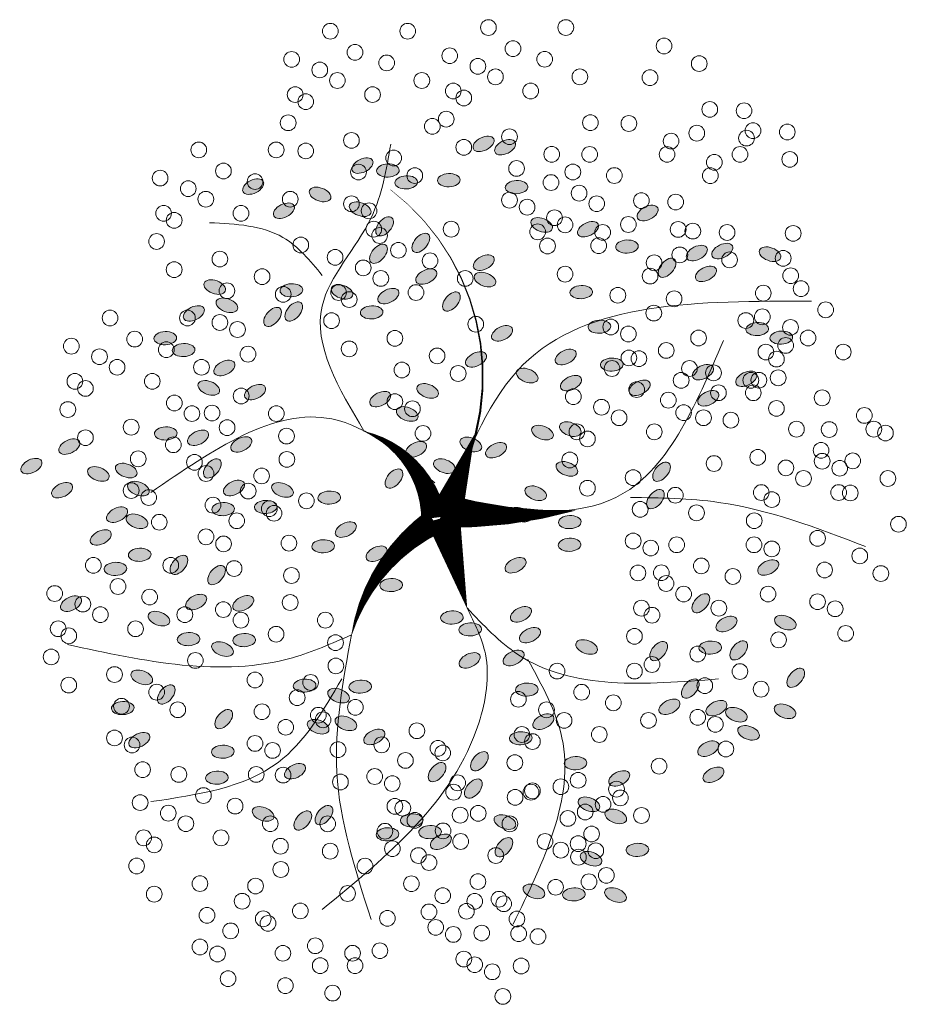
# Model space of a CAD drawing. Header units: millimetres. Extents: x 2161 to 2648, y 395 to 538.
# Tile 21 of 30: x 2378.05 to 2382.32, y 492.26 to 497. Entities that reach past the tile are written whole.
import ezdxf

# ---------------------------------------------------------------- set-up
doc = ezdxf.new("R2010")
doc.units = ezdxf.units.MM
doc.layers.add('01 - Vegetación', color=3, linetype='Continuous', lineweight=0)

# ---------------------------------------------------------------- blocks, each defined once
blk = doc.blocks.new('17')
at = {"layer": '01 - Vegetación'}
for points in [[(4495.835, 1680.229, 1.325, 0.0221, 0.199177), (4489.966, 1684.482, 0.0221, 0.0221, 1.224983)], [(4496.025, 1680.229, 1.325, 0.0221, 0.286986), (4500.474, 1683.82, 0.0221, 0.0221, -1.494927)], [(4497.073, 1679.433, 0.133, 0.0221, 0.381476), (4512.91, 1682.466, 0.0221, 0.0221, -1.841687)], [(4496.025, 1679.756, 1.767, 0.0221, 0), (4491.386, 1678.528, 0.0221, 0.0221, 0)], [(4496.025, 1679.662, 1.767, 0.0221, 0), (4500.285, 1678.15, 0.0221, 0.0221, 0)], [(4496.403, 1679.851, 1.767, 0.0221, 0.074947), (4496.403, 1672.952, 0.0221, 0.0221, 0.762797)]]:
    blk.add_lwpolyline(points, format="xyseb", dxfattribs=at)
for points in [[(4490.005, 1684.474), (4488.83, 1687.506), (4489.5, 1699.091)], [(4487.733, 1684.978), (4483.441, 1688.254), (4481.422, 1694.807)], [(4497.831, 1680.189), (4501.112, 1685.482), (4497.326, 1694.807)], [(4508.502, 1685.983), (4510.453, 1688.002), (4511.21, 1691.783)], [(4500.474, 1683.82), (4506.919, 1685.986), (4511.463, 1683.466), (4515.249, 1682.458)], [(4491.386, 1678.528), (4489.019, 1677.583), (4485.461, 1677.921), (4475.868, 1685.986)], [(4490.005, 1684.474), (4482.936, 1685.23), (4475.363, 1683.466)], [(4497.073, 1679.433), (4503.889, 1675.653), (4507.171, 1660.783)], [(4491.386, 1678.528), (4488.995, 1675.905), (4487.733, 1665.572)], [(4496.568, 1678.425), (4497.073, 1670.864), (4505.152, 1665.32)], [(4488.743, 1675.401), (4484.704, 1673.637), (4475.111, 1676.157)], [(4497.073, 1670.108), (4496.821, 1665.572), (4494.549, 1658.011)]]:
    blk.add_spline(points, degree=3, dxfattribs=at)
blk = doc.blocks.new('16')
at = {"layer": '01 - Vegetación'}
h = blk.add_hatch(color=40, dxfattribs=at)
h.set_gradient(color1=(255, 191, 0), color2=(223, 255, 127), rotation=180, centered=1, tint=1, name='INVSPHERICAL')
edge = h.paths.add_edge_path()
edge.add_ellipse((4538.8473, 1678.6424), major_axis=(-0.0033, 0.0777), ratio=0.578492, start_angle=0, end_angle=360, ccw=False)
edge = h.paths.add_edge_path()
edge.add_ellipse((4538.9613, 1678.4867), major_axis=(-0.0349, 0.0695), ratio=0.578492, start_angle=0, end_angle=360, ccw=False)
edge = h.paths.add_edge_path()
edge.add_ellipse((4538.6897, 1678.9256), major_axis=(-0.0594, 0.0503), ratio=0.578492, start_angle=0, end_angle=360, ccw=False)
edge = h.paths.add_edge_path()
edge.add_ellipse((4538.6763, 1678.2663), major_axis=(-0.0033, 0.0777), ratio=0.578492, start_angle=0, end_angle=360, ccw=False)
edge = h.paths.add_edge_path()
edge.add_ellipse((4541.2305, 1679.2812), major_axis=(0.0274, 0.0728), ratio=0.578492, start_angle=0, end_angle=360, ccw=False)
edge = h.paths.add_edge_path()
edge.add_ellipse((4540.8294, 1679.3603), major_axis=(-0.0349, 0.0695), ratio=0.578492, start_angle=0, end_angle=360, ccw=False)
edge = h.paths.add_edge_path()
edge.add_ellipse((4541.1739, 1679.6071), major_axis=(-0.0349, 0.0695), ratio=0.578492, start_angle=0, end_angle=360, ccw=False)
edge = h.paths.add_edge_path()
edge.add_ellipse((4541.0721, 1679.4213), major_axis=(0.0274, 0.0728), ratio=0.578492, start_angle=0, end_angle=360, ccw=False)
edge = h.paths.add_edge_path()
edge.add_ellipse((4540.1133, 1679.6322), major_axis=(-0.0349, 0.0695), ratio=0.578492, start_angle=0, end_angle=360, ccw=False)
edge = h.paths.add_edge_path()
edge.add_ellipse((4540.2787, 1679.8429), major_axis=(-0.0349, 0.0695), ratio=0.578492, start_angle=0, end_angle=360, ccw=False)
edge = h.paths.add_edge_path()
edge.add_ellipse((4540.1646, 1679.9986), major_axis=(-0.0033, 0.0777), ratio=0.578492, start_angle=0, end_angle=360, ccw=False)
edge = h.paths.add_edge_path()
edge.add_ellipse((4540.4985, 1679.9564), major_axis=(-0.0033, 0.0777), ratio=0.578492, start_angle=0, end_angle=360, ccw=False)
edge = h.paths.add_edge_path()
edge.add_ellipse((4540.6289, 1679.5125), major_axis=(-0.0594, 0.0503), ratio=0.578492, start_angle=0, end_angle=360, ccw=False)
edge = h.paths.add_edge_path()
edge.add_ellipse((4540.5509, 1680.2777), major_axis=(0.0274, 0.0728), ratio=0.578492, start_angle=0, end_angle=360, ccw=False)
edge = h.paths.add_edge_path()
edge.add_ellipse((4539.2012, 1679.7438), major_axis=(-0.0033, 0.0777), ratio=0.578492, start_angle=0, end_angle=360, ccw=False)
edge = h.paths.add_edge_path()
edge.add_ellipse((4539.1398, 1679.8926), major_axis=(0.0274, 0.0728), ratio=0.578492, start_angle=0, end_angle=360, ccw=False)
edge = h.paths.add_edge_path()
edge.add_ellipse((4539.2082, 1680.1257), major_axis=(-0.0033, 0.0777), ratio=0.578492, start_angle=0, end_angle=360, ccw=False)
edge = h.paths.add_edge_path()
edge.add_ellipse((4538.9791, 1680.6808), major_axis=(-0.0594, 0.0503), ratio=0.578492, start_angle=0, end_angle=360, ccw=False)
edge = h.paths.add_edge_path()
edge.add_ellipse((4538.5768, 1680.7279), major_axis=(-0.0033, 0.0777), ratio=0.578492, start_angle=0, end_angle=360, ccw=False)
edge = h.paths.add_edge_path()
edge.add_ellipse((4538.9262, 1680.0333), major_axis=(0.0274, 0.0728), ratio=0.578492, start_angle=0, end_angle=360, ccw=False)
edge = h.paths.add_edge_path()
edge.add_ellipse((4538.9498, 1679.8422), major_axis=(0.0274, 0.0728), ratio=0.578492, start_angle=0, end_angle=360, ccw=False)
edge = h.paths.add_edge_path()
edge.add_ellipse((4538.6209, 1680.1914), major_axis=(-0.0349, 0.0695), ratio=0.578492, start_angle=0, end_angle=360, ccw=False)
edge = h.paths.add_edge_path()
edge.add_ellipse((4538.3282, 1680.4109), major_axis=(0.0274, 0.0728), ratio=0.578492, start_angle=0, end_angle=360, ccw=False)
edge = h.paths.add_edge_path()
edge.add_ellipse((4538.283, 1680.1383), major_axis=(-0.0594, 0.0503), ratio=0.578492, start_angle=0, end_angle=360, ccw=False)
edge = h.paths.add_edge_path()
edge.add_ellipse((4538.3202, 1679.9929), major_axis=(-0.0594, 0.0503), ratio=0.578492, start_angle=0, end_angle=360, ccw=False)
edge = h.paths.add_edge_path()
edge.add_ellipse((4538.7549, 1680.6872), major_axis=(-0.0033, 0.0777), ratio=0.578492, start_angle=0, end_angle=360, ccw=False)
edge = h.paths.add_edge_path()
edge.add_ellipse((4538.8342, 1681.2606), major_axis=(-0.0349, 0.0695), ratio=0.578492, start_angle=0, end_angle=360, ccw=False)
edge = h.paths.add_edge_path()
edge.add_ellipse((4539.0541, 1681.3741), major_axis=(-0.0033, 0.0777), ratio=0.578492, start_angle=0, end_angle=360, ccw=False)
edge = h.paths.add_edge_path()
edge.add_ellipse((4539.1472, 1681.0756), major_axis=(-0.0594, 0.0503), ratio=0.578492, start_angle=0, end_angle=360, ccw=False)
edge = h.paths.add_edge_path()
edge.add_ellipse((4539.5204, 1680.5406), major_axis=(-0.0033, 0.0777), ratio=0.578492, start_angle=0, end_angle=360, ccw=False)
edge = h.paths.add_edge_path()
edge.add_ellipse((4539.4589, 1680.6895), major_axis=(0.0274, 0.0728), ratio=0.578492, start_angle=0, end_angle=360, ccw=False)
edge = h.paths.add_edge_path()
edge.add_ellipse((4539.5273, 1680.9225), major_axis=(-0.0033, 0.0777), ratio=0.578492, start_angle=0, end_angle=360, ccw=False)
edge = h.paths.add_edge_path()
edge.add_ellipse((4539.265, 1681.2436), major_axis=(0.0274, 0.0728), ratio=0.578492, start_angle=0, end_angle=360, ccw=False)
edge = h.paths.add_edge_path()
edge.add_ellipse((4539.188, 1677.4783), major_axis=(-0.0594, 0.0503), ratio=0.578492, start_angle=0, end_angle=360, ccw=False)
edge = h.paths.add_edge_path()
edge.add_ellipse((4539.4733, 1678.1899), major_axis=(0.0274, 0.0728), ratio=0.578492, start_angle=0, end_angle=360, ccw=False)
edge = h.paths.add_edge_path()
edge.add_ellipse((4540.6956, 1678.3252), major_axis=(0.0274, 0.0728), ratio=0.578492, start_angle=0, end_angle=360, ccw=False)
edge = h.paths.add_edge_path()
edge.add_ellipse((4540.3301, 1678.3053), major_axis=(-0.0033, 0.0777), ratio=0.578492, start_angle=0, end_angle=360, ccw=False)
edge = h.paths.add_edge_path()
edge.add_ellipse((4540.1744, 1678.3069), major_axis=(-0.0033, 0.0777), ratio=0.578492, start_angle=0, end_angle=360, ccw=False)
edge = h.paths.add_edge_path()
edge.add_ellipse((4540.4879, 1677.7174), major_axis=(-0.0594, 0.0503), ratio=0.578492, start_angle=0, end_angle=360, ccw=False)
edge = h.paths.add_edge_path()
edge.add_ellipse((4540.6758, 1677.6754), major_axis=(-0.0594, 0.0503), ratio=0.578492, start_angle=0, end_angle=360, ccw=False)
edge = h.paths.add_edge_path()
edge.add_ellipse((4539.4693, 1677.3409), major_axis=(-0.0033, 0.0777), ratio=0.578492, start_angle=0, end_angle=360, ccw=False)
edge = h.paths.add_edge_path()
edge.add_ellipse((4539.7731, 1677.4056), major_axis=(-0.0594, 0.0503), ratio=0.578492, start_angle=0, end_angle=360, ccw=False)
edge = h.paths.add_edge_path()
edge.add_ellipse((4539.6312, 1677.2296), major_axis=(-0.0349, 0.0695), ratio=0.578492, start_angle=0, end_angle=360, ccw=False)
edge = h.paths.add_edge_path()
edge.add_ellipse((4539.4455, 1677.695), major_axis=(-0.0594, 0.0503), ratio=0.578492, start_angle=0, end_angle=360, ccw=False)
edge = h.paths.add_edge_path()
edge.add_ellipse((4542.6759, 1679.1357), major_axis=(-0.0033, 0.0777), ratio=0.578492, start_angle=0, end_angle=360, ccw=False)
edge = h.paths.add_edge_path()
edge.add_ellipse((4542.6609, 1679.4281), major_axis=(-0.0033, 0.0777), ratio=0.578492, start_angle=0, end_angle=360, ccw=False)
edge = h.paths.add_edge_path()
edge.add_ellipse((4542.7424, 1679.554), major_axis=(-0.0033, 0.0777), ratio=0.578492, start_angle=0, end_angle=360, ccw=False)
edge = h.paths.add_edge_path()
edge.add_ellipse((4542.7758, 1679.7285), major_axis=(-0.0349, 0.0695), ratio=0.578492, start_angle=0, end_angle=360, ccw=False)
edge = h.paths.add_edge_path()
edge.add_ellipse((4542.477, 1679.7446), major_axis=(0.0274, 0.0728), ratio=0.578492, start_angle=0, end_angle=360, ccw=False)
edge = h.paths.add_edge_path()
edge.add_ellipse((4542.5777, 1680.0195), major_axis=(0.0274, 0.0728), ratio=0.578492, start_angle=0, end_angle=360, ccw=False)
edge = h.paths.add_edge_path()
edge.add_ellipse((4542.4663, 1680.2683), major_axis=(-0.0349, 0.0695), ratio=0.578492, start_angle=0, end_angle=360, ccw=False)
edge = h.paths.add_edge_path()
edge.add_ellipse((4542.6317, 1680.479), major_axis=(-0.0349, 0.0695), ratio=0.578492, start_angle=0, end_angle=360, ccw=False)
edge = h.paths.add_edge_path()
edge.add_ellipse((4542.3592, 1679.5766), major_axis=(-0.0594, 0.0503), ratio=0.578492, start_angle=0, end_angle=360, ccw=False)
edge = h.paths.add_edge_path()
edge.add_ellipse((4542.1713, 1679.6185), major_axis=(-0.0594, 0.0503), ratio=0.578492, start_angle=0, end_angle=360, ccw=False)
edge = h.paths.add_edge_path()
edge.add_ellipse((4542.2457, 1679.3279), major_axis=(-0.0594, 0.0503), ratio=0.578492, start_angle=0, end_angle=360, ccw=False)
edge = h.paths.add_edge_path()
edge.add_ellipse((4542.3687, 1678.4981), major_axis=(0.0274, 0.0728), ratio=0.578492, start_angle=0, end_angle=360, ccw=False)
edge = h.paths.add_edge_path()
edge.add_ellipse((4542.9023, 1678.7492), major_axis=(-0.0349, 0.0695), ratio=0.578492, start_angle=0, end_angle=360, ccw=False)
edge = h.paths.add_edge_path()
edge.add_ellipse((4542.925, 1678.8974), major_axis=(-0.0349, 0.0695), ratio=0.578492, start_angle=0, end_angle=360, ccw=False)
edge = h.paths.add_edge_path()
edge.add_ellipse((4542.6281, 1678.6708), major_axis=(-0.0033, 0.0777), ratio=0.578492, start_angle=0, end_angle=360, ccw=False)
edge = h.paths.add_edge_path()
edge.add_ellipse((4542.1101, 1678.8957), major_axis=(-0.0349, 0.0695), ratio=0.578492, start_angle=0, end_angle=360, ccw=False)
edge = h.paths.add_edge_path()
edge.add_ellipse((4542.3395, 1678.1801), major_axis=(-0.0349, 0.0695), ratio=0.578492, start_angle=0, end_angle=360, ccw=False)
edge = h.paths.add_edge_path()
edge.add_ellipse((4538.137, 1679.1906), major_axis=(-0.0349, 0.0695), ratio=0.578492, start_angle=0, end_angle=360, ccw=False)
edge = h.paths.add_edge_path()
edge.add_ellipse((4538.0994, 1678.7576), major_axis=(-0.0594, 0.0503), ratio=0.578492, start_angle=0, end_angle=360, ccw=False)
edge = h.paths.add_edge_path()
edge.add_ellipse((4537.7963, 1678.5516), major_axis=(0.0274, 0.0728), ratio=0.578492, start_angle=0, end_angle=360, ccw=False)
edge = h.paths.add_edge_path()
edge.add_ellipse((4537.7763, 1678.2769), major_axis=(-0.0033, 0.0777), ratio=0.578492, start_angle=0, end_angle=360, ccw=False)
edge = h.paths.add_edge_path()
edge.add_ellipse((4539.1811, 1678.6002), major_axis=(-0.0033, 0.0777), ratio=0.578492, start_angle=0, end_angle=360, ccw=False)
edge = h.paths.add_edge_path()
edge.add_ellipse((4538.5018, 1678.9676), major_axis=(-0.0594, 0.0503), ratio=0.578492, start_angle=0, end_angle=360, ccw=False)
edge = h.paths.add_edge_path()
edge.add_ellipse((4538.6153, 1679.2162), major_axis=(-0.0594, 0.0503), ratio=0.578492, start_angle=0, end_angle=360, ccw=False)
edge = h.paths.add_edge_path()
edge.add_ellipse((4538.1883, 1679.557), major_axis=(-0.0033, 0.0777), ratio=0.578492, start_angle=0, end_angle=360, ccw=False)
edge = h.paths.add_edge_path()
edge.add_ellipse((4538.2033, 1679.2646), major_axis=(-0.0033, 0.0777), ratio=0.578492, start_angle=0, end_angle=360, ccw=False)
edge = h.paths.add_edge_path()
edge.add_ellipse((4538.2849, 1679.3905), major_axis=(-0.0033, 0.0777), ratio=0.578492, start_angle=0, end_angle=360, ccw=False)
edge = h.paths.add_edge_path()
edge.add_ellipse((4538.8562, 1679.6474), major_axis=(-0.0349, 0.0695), ratio=0.578492, start_angle=0, end_angle=360, ccw=False)
edge = h.paths.add_edge_path()
edge.add_ellipse((4538.272, 1678.7508), major_axis=(0.0274, 0.0728), ratio=0.578492, start_angle=0, end_angle=360, ccw=False)
edge = h.paths.add_edge_path()
edge.add_ellipse((4540.8627, 1678.9849), major_axis=(0.0274, 0.0728), ratio=0.578492, start_angle=0, end_angle=360, ccw=False)
edge = h.paths.add_edge_path()
edge.add_ellipse((4540.8233, 1678.8111), major_axis=(-0.0349, 0.0695), ratio=0.578492, start_angle=0, end_angle=360, ccw=False)
edge = h.paths.add_edge_path()
edge.add_ellipse((4541.4462, 1678.9493), major_axis=(-0.0349, 0.0695), ratio=0.578492, start_angle=0, end_angle=360, ccw=False)
edge = h.paths.add_edge_path()
edge.add_ellipse((4540.4342, 1680.3926), major_axis=(-0.0033, 0.0777), ratio=0.578492, start_angle=0, end_angle=360, ccw=False)
edge = h.paths.add_edge_path()
edge.add_ellipse((4540.4191, 1680.6851), major_axis=(-0.0033, 0.0777), ratio=0.578492, start_angle=0, end_angle=360, ccw=False)
edge = h.paths.add_edge_path()
edge.add_ellipse((4539.7728, 1680.5474), major_axis=(-0.0349, 0.0695), ratio=0.578492, start_angle=0, end_angle=360, ccw=False)
edge = h.paths.add_edge_path()
edge.add_ellipse((4539.7818, 1680.8703), major_axis=(-0.0349, 0.0695), ratio=0.578492, start_angle=0, end_angle=360, ccw=False)
edge = h.paths.add_edge_path()
edge.add_ellipse((4539.6683, 1681.1258), major_axis=(0.0274, 0.0728), ratio=0.578492, start_angle=0, end_angle=360, ccw=False)
edge = h.paths.add_edge_path()
edge.add_ellipse((4540.336, 1681.2765), major_axis=(0.0274, 0.0728), ratio=0.578492, start_angle=0, end_angle=360, ccw=False)
edge = h.paths.add_edge_path()
edge.add_ellipse((4540.381, 1681.413), major_axis=(-0.0349, 0.0695), ratio=0.578492, start_angle=0, end_angle=360, ccw=False)
edge = h.paths.add_edge_path()
edge.add_ellipse((4540.2246, 1681.5252), major_axis=(-0.0349, 0.0695), ratio=0.578492, start_angle=0, end_angle=360, ccw=False)
edge = h.paths.add_edge_path()
edge.add_ellipse((4540.0093, 1681.4245), major_axis=(-0.0033, 0.0777), ratio=0.578492, start_angle=0, end_angle=360, ccw=False)
edge = h.paths.add_edge_path()
edge.add_ellipse((4540.1059, 1681.258), major_axis=(-0.0033, 0.0777), ratio=0.578492, start_angle=0, end_angle=360, ccw=False)
edge = h.paths.add_edge_path()
edge.add_ellipse((4540.0364, 1680.9888), major_axis=(-0.0594, 0.0503), ratio=0.578492, start_angle=0, end_angle=360, ccw=False)
edge = h.paths.add_edge_path()
edge.add_ellipse((4539.9668, 1680.7301), major_axis=(-0.0594, 0.0503), ratio=0.578492, start_angle=0, end_angle=360, ccw=False)
edge = h.paths.add_edge_path()
edge.add_ellipse((4541.9204, 1680.2169), major_axis=(-0.0033, 0.0777), ratio=0.578492, start_angle=0, end_angle=360, ccw=False)
edge = h.paths.add_edge_path()
edge.add_ellipse((4541.2219, 1680.4656), major_axis=(-0.0349, 0.0695), ratio=0.578492, start_angle=0, end_angle=360, ccw=False)
edge = h.paths.add_edge_path()
edge.add_ellipse((4541.3873, 1680.6763), major_axis=(-0.0349, 0.0695), ratio=0.578492, start_angle=0, end_angle=360, ccw=False)
edge = h.paths.add_edge_path()
edge.add_ellipse((4541.2511, 1680.7836), major_axis=(0.0274, 0.0728), ratio=0.578492, start_angle=0, end_angle=360, ccw=False)
edge = h.paths.add_edge_path()
edge.add_ellipse((4541.818, 1680.6592), major_axis=(0.0274, 0.0728), ratio=0.578492, start_angle=0, end_angle=360, ccw=False)
edge = h.paths.add_edge_path()
edge.add_ellipse((4541.9424, 1680.7431), major_axis=(0.0274, 0.0728), ratio=0.578492, start_angle=0, end_angle=360, ccw=False)
edge = h.paths.add_edge_path()
edge.add_ellipse((4541.7619, 1680.8864), major_axis=(-0.0349, 0.0695), ratio=0.578492, start_angle=0, end_angle=360, ccw=False)
edge = h.paths.add_edge_path()
edge.add_ellipse((4541.5921, 1681.0822), major_axis=(-0.0033, 0.0777), ratio=0.578492, start_angle=0, end_angle=360, ccw=False)
edge = h.paths.add_edge_path()
edge.add_ellipse((4541.5105, 1680.9563), major_axis=(-0.0033, 0.0777), ratio=0.578492, start_angle=0, end_angle=360, ccw=False)
edge = h.paths.add_edge_path()
edge.add_ellipse((4541.7747, 1680.2006), major_axis=(-0.0594, 0.0503), ratio=0.578492, start_angle=0, end_angle=360, ccw=False)
edge = h.paths.add_edge_path()
edge.add_ellipse((4541.7375, 1680.3459), major_axis=(-0.0594, 0.0503), ratio=0.578492, start_angle=0, end_angle=360, ccw=False)
edge = h.paths.add_edge_path()
edge.add_ellipse((4541.8433, 1679.1179), major_axis=(-0.0594, 0.0503), ratio=0.578492, start_angle=0, end_angle=360, ccw=False)
edge = h.paths.add_edge_path()
edge.add_ellipse((4541.8808, 1679.551), major_axis=(-0.0349, 0.0695), ratio=0.578492, start_angle=0, end_angle=360, ccw=False)
edge = h.paths.add_edge_path()
edge.add_ellipse((4542.0145, 1679.2904), major_axis=(-0.0349, 0.0695), ratio=0.578492, start_angle=0, end_angle=360, ccw=False)
edge = h.paths.add_edge_path()
edge.add_ellipse((4541.91, 1679.8689), major_axis=(0.0274, 0.0728), ratio=0.578492, start_angle=0, end_angle=360, ccw=False)
edge = h.paths.add_edge_path()
edge.add_ellipse((4541.7691, 1679.6656), major_axis=(-0.0033, 0.0777), ratio=0.578492, start_angle=0, end_angle=360, ccw=False)
edge = h.paths.add_edge_path()
edge.add_ellipse((4539.6757, 1679.1147), major_axis=(-0.0033, 0.0777), ratio=0.578492, start_angle=0, end_angle=360, ccw=False)
edge = h.paths.add_edge_path()
edge.add_ellipse((4539.5942, 1678.9889), major_axis=(-0.0033, 0.0777), ratio=0.578492, start_angle=0, end_angle=360, ccw=False)
edge = h.paths.add_edge_path()
edge.add_ellipse((4539.898, 1679.5315), major_axis=(-0.0033, 0.0777), ratio=0.578492, start_angle=0, end_angle=360, ccw=False)
edge = h.paths.add_edge_path()
edge.add_ellipse((4539.6972, 1678.6412), major_axis=(-0.0349, 0.0695), ratio=0.578492, start_angle=0, end_angle=360, ccw=False)
edge = h.paths.add_edge_path()
edge.add_ellipse((4539.3981, 1678.691), major_axis=(-0.0349, 0.0695), ratio=0.578492, start_angle=0, end_angle=360, ccw=False)
edge = h.paths.add_edge_path()
edge.add_ellipse((4539.5545, 1678.5788), major_axis=(-0.0349, 0.0695), ratio=0.578492, start_angle=0, end_angle=360, ccw=False)
edge = h.paths.add_edge_path()
edge.add_ellipse((4540.7141, 1679.1668), major_axis=(0.0274, 0.0728), ratio=0.578492, start_angle=0, end_angle=360, ccw=False)
edge = h.paths.add_edge_path()
edge.add_ellipse((4540.5491, 1681.7905), major_axis=(-0.0349, 0.0695), ratio=0.578492, start_angle=0, end_angle=360, ccw=False)
edge = h.paths.add_edge_path()
edge.add_ellipse((4540.7145, 1682.0012), major_axis=(-0.0349, 0.0695), ratio=0.578492, start_angle=0, end_angle=360, ccw=False)
edge = h.paths.add_edge_path()
edge.add_ellipse((4540.8482, 1681.7407), major_axis=(-0.0349, 0.0695), ratio=0.578492, start_angle=0, end_angle=360, ccw=False)
edge = h.paths.add_edge_path()
edge.add_ellipse((4540.6605, 1681.5417), major_axis=(0.0274, 0.0728), ratio=0.578492, start_angle=0, end_angle=360, ccw=False)
edge = h.paths.add_edge_path()
edge.add_ellipse((4540.6841, 1681.3506), major_axis=(0.0274, 0.0728), ratio=0.578492, start_angle=0, end_angle=360, ccw=False)
edge = h.paths.add_edge_path()
edge.add_ellipse((4540.5598, 1681.2668), major_axis=(0.0274, 0.0728), ratio=0.578492, start_angle=0, end_angle=360, ccw=False)
edge = h.paths.add_edge_path()
edge.add_ellipse((4540.5284, 1678.5394), major_axis=(0.0274, 0.0728), ratio=0.578492, start_angle=0, end_angle=360, ccw=False)
edge = h.paths.add_edge_path()
edge.add_ellipse((4540.3804, 1678.6466), major_axis=(0.0274, 0.0728), ratio=0.578492, start_angle=0, end_angle=360, ccw=False)
edge = h.paths.add_edge_path()
edge.add_ellipse((4540.034, 1678.6779), major_axis=(-0.0349, 0.0695), ratio=0.578492, start_angle=0, end_angle=360, ccw=False)
edge = h.paths.add_edge_path()
edge.add_ellipse((4540.9443, 1678.4929), major_axis=(0.0274, 0.0728), ratio=0.578492, start_angle=0, end_angle=360, ccw=False)
edge = h.paths.add_edge_path()
edge.add_ellipse((4541.625, 1678.7701), major_axis=(-0.0349, 0.0695), ratio=0.578492, start_angle=0, end_angle=360, ccw=False)
edge = h.paths.add_edge_path()
edge.add_ellipse((4541.9941, 1678.8871), major_axis=(0.0274, 0.0728), ratio=0.578492, start_angle=0, end_angle=360, ccw=False)
edge = h.paths.add_edge_path()
edge.add_ellipse((4541.3357, 1678.5981), major_axis=(0.0274, 0.0728), ratio=0.578492, start_angle=0, end_angle=360, ccw=False)
edge = h.paths.add_edge_path()
edge.add_ellipse((4539.3814, 1678.9933), major_axis=(-0.0349, 0.0695), ratio=0.578492, start_angle=0, end_angle=360, ccw=False)
edge = h.paths.add_edge_path()
edge.add_ellipse((4540.9382, 1681.0788), major_axis=(-0.0033, 0.0777), ratio=0.578492, start_angle=0, end_angle=360, ccw=False)
edge = h.paths.add_edge_path()
edge.add_ellipse((4540.6985, 1680.759), major_axis=(-0.0594, 0.0503), ratio=0.578492, start_angle=0, end_angle=360, ccw=False)
edge = h.paths.add_edge_path()
edge.add_ellipse((4540.9084, 1680.8571), major_axis=(-0.0349, 0.0695), ratio=0.578492, start_angle=0, end_angle=360, ccw=False)
edge = h.paths.add_edge_path()
edge.add_ellipse((4540.863, 1680.5606), major_axis=(-0.0349, 0.0695), ratio=0.578492, start_angle=0, end_angle=360, ccw=False)
edge = h.paths.add_edge_path()
edge.add_ellipse((4540.5639, 1680.6104), major_axis=(-0.0349, 0.0695), ratio=0.578492, start_angle=0, end_angle=360, ccw=False)
edge = h.paths.add_edge_path()
edge.add_ellipse((4539.7707, 1681.7292), major_axis=(-0.0349, 0.0695), ratio=0.578492, start_angle=0, end_angle=360, ccw=False)
edge = h.paths.add_edge_path()
edge.add_ellipse((4540.9679, 1678.3018), major_axis=(0.0274, 0.0728), ratio=0.578492, start_angle=0, end_angle=360, ccw=False)
edge = h.paths.add_edge_path()
edge.add_ellipse((4541.9078, 1678.2265), major_axis=(-0.0033, 0.0777), ratio=0.578492, start_angle=0, end_angle=360, ccw=False)
edge = h.paths.add_edge_path()
edge.add_ellipse((4541.2834, 1678.2972), major_axis=(-0.0349, 0.0695), ratio=0.578492, start_angle=0, end_angle=360, ccw=False)
edge = h.paths.add_edge_path()
edge.add_ellipse((4541.4626, 1678.3332), major_axis=(-0.0349, 0.0695), ratio=0.578492, start_angle=0, end_angle=360, ccw=False)
edge = h.paths.add_edge_path()
edge.add_ellipse((4538.0206, 1678.1595), major_axis=(0.0274, 0.0728), ratio=0.578492, start_angle=0, end_angle=360, ccw=False)
edge = h.paths.add_edge_path()
edge.add_ellipse((4537.7718, 1677.9918), major_axis=(0.0274, 0.0728), ratio=0.578492, start_angle=0, end_angle=360, ccw=False)
edge = h.paths.add_edge_path()
edge.add_ellipse((4538.0816, 1677.8412), major_axis=(-0.0033, 0.0777), ratio=0.578492, start_angle=0, end_angle=360, ccw=False)
edge = h.paths.add_edge_path()
edge.add_ellipse((4538.5718, 1677.9664), major_axis=(-0.0349, 0.0695), ratio=0.578492, start_angle=0, end_angle=360, ccw=False)
edge = h.paths.add_edge_path()
edge.add_ellipse((4538.3112, 1677.9898), major_axis=(0.0274, 0.0728), ratio=0.578492, start_angle=0, end_angle=360, ccw=False)
edge = h.paths.add_edge_path()
edge.add_ellipse((4538.3943, 1678.174), major_axis=(0.0274, 0.0728), ratio=0.578492, start_angle=0, end_angle=360, ccw=False)
edge = h.paths.add_edge_path()
edge.add_ellipse((4538.7759, 1677.3551), major_axis=(-0.0349, 0.0695), ratio=0.578492, start_angle=0, end_angle=360, ccw=False)
edge = h.paths.add_edge_path()
edge.add_ellipse((4538.5967, 1677.319), major_axis=(-0.0349, 0.0695), ratio=0.578492, start_angle=0, end_angle=360, ccw=False)
edge = h.paths.add_edge_path()
edge.add_ellipse((4539.0629, 1677.6214), major_axis=(-0.0349, 0.0695), ratio=0.578492, start_angle=0, end_angle=360, ccw=False)
edge = h.paths.add_edge_path()
edge.add_ellipse((4539.0325, 1676.828), major_axis=(0.0274, 0.0728), ratio=0.578492, start_angle=0, end_angle=360, ccw=False)
edge = h.paths.add_edge_path()
edge.add_ellipse((4539.0089, 1677.162), major_axis=(0.0274, 0.0728), ratio=0.578492, start_angle=0, end_angle=360, ccw=False)
edge = h.paths.add_edge_path()
edge.add_ellipse((4538.8845, 1677.0781), major_axis=(0.0274, 0.0728), ratio=0.578492, start_angle=0, end_angle=360, ccw=False)
edge = h.paths.add_edge_path()
edge.add_ellipse((4539.0539, 1677.2985), major_axis=(-0.0349, 0.0695), ratio=0.578492, start_angle=0, end_angle=360, ccw=False)
edge = h.paths.add_edge_path()
edge.add_ellipse((4542.2208, 1677.9128), major_axis=(-0.0033, 0.0777), ratio=0.578492, start_angle=0, end_angle=360, ccw=False)
edge = h.paths.add_edge_path()
edge.add_ellipse((4542.4505, 1677.7713), major_axis=(-0.0349, 0.0695), ratio=0.578492, start_angle=0, end_angle=360, ccw=False)
edge = h.paths.add_edge_path()
edge.add_ellipse((4541.1796, 1677.3549), major_axis=(-0.0349, 0.0695), ratio=0.578492, start_angle=0, end_angle=360, ccw=False)
edge = h.paths.add_edge_path()
edge.add_ellipse((4541.6706, 1678.1022), major_axis=(-0.0033, 0.0777), ratio=0.578492, start_angle=0, end_angle=360, ccw=False)
edge = h.paths.add_edge_path()
edge.add_ellipse((4541.4108, 1678.017), major_axis=(-0.0033, 0.0777), ratio=0.578492, start_angle=0, end_angle=360, ccw=False)
edge = h.paths.add_edge_path()
edge.add_ellipse((4542.0754, 1677.6373), major_axis=(-0.0594, 0.0503), ratio=0.578492, start_angle=0, end_angle=360, ccw=False)
edge = h.paths.add_edge_path()
edge.add_ellipse((4541.2517, 1677.826), major_axis=(-0.0349, 0.0695), ratio=0.578492, start_angle=0, end_angle=360, ccw=False)
edge = h.paths.add_edge_path()
edge.add_ellipse((4541.5957, 1676.8534), major_axis=(-0.0033, 0.0777), ratio=0.578492, start_angle=0, end_angle=360, ccw=False)
edge = h.paths.add_edge_path()
edge.add_ellipse((4541.6548, 1677.0183), major_axis=(-0.0033, 0.0777), ratio=0.578492, start_angle=0, end_angle=360, ccw=False)
edge = h.paths.add_edge_path()
edge.add_ellipse((4542.0332, 1677.3708), major_axis=(-0.0349, 0.0695), ratio=0.578492, start_angle=0, end_angle=360, ccw=False)
edge = h.paths.add_edge_path()
edge.add_ellipse((4542.1897, 1677.2586), major_axis=(-0.0349, 0.0695), ratio=0.578492, start_angle=0, end_angle=360, ccw=False)
edge = h.paths.add_edge_path()
edge.add_ellipse((4542.1682, 1676.931), major_axis=(0.0274, 0.0728), ratio=0.578492, start_angle=0, end_angle=360, ccw=False)
edge = h.paths.add_edge_path()
edge.add_ellipse((4542.1759, 1677.4333), major_axis=(-0.0349, 0.0695), ratio=0.578492, start_angle=0, end_angle=360, ccw=False)
edge = h.paths.add_edge_path()
edge.add_ellipse((4541.3133, 1677.0943), major_axis=(-0.0349, 0.0695), ratio=0.578492, start_angle=0, end_angle=360, ccw=False)
edge = h.paths.add_edge_path()
edge.add_ellipse((4541.3587, 1677.3909), major_axis=(-0.0349, 0.0695), ratio=0.578492, start_angle=0, end_angle=360, ccw=False)
edge = h.paths.add_edge_path()
edge.add_ellipse((4540.0187, 1676.9432), major_axis=(-0.0349, 0.0695), ratio=0.578492, start_angle=0, end_angle=360, ccw=False)
edge = h.paths.add_edge_path()
edge.add_ellipse((4539.641, 1676.8257), major_axis=(0.0274, 0.0728), ratio=0.578492, start_angle=0, end_angle=360, ccw=False)
edge = h.paths.add_edge_path()
edge.add_ellipse((4539.2624, 1676.754), major_axis=(-0.0594, 0.0503), ratio=0.578492, start_angle=0, end_angle=360, ccw=False)
edge = h.paths.add_edge_path()
edge.add_ellipse((4539.4503, 1677.1457), major_axis=(-0.0594, 0.0503), ratio=0.578492, start_angle=0, end_angle=360, ccw=False)
at = {"layer": '01 - Vegetación', "extrusion": (0, 0, -1)}
for centre, major_axis in [((4540.7145, 1682.0012), (-0.0349, 0.0695)), ((4540.5491, 1681.7905), (-0.0349, 0.0695)), ((4540.8482, 1681.7407), (-0.0349, 0.0695)), ((4539.7707, 1681.7292), (-0.0349, 0.0695)), ((4540.2246, 1681.5252), (-0.0349, 0.0695)), ((4540.0093, 1681.4245), (-0.0033, 0.0777)), ((4540.381, 1681.413), (-0.0349, 0.0695)), ((4539.0541, 1681.3741), (-0.0033, 0.0777)), ((4538.8342, 1681.2606), (-0.0349, 0.0695)), ((4540.1059, 1681.258), (-0.0033, 0.0777)), ((4540.9382, 1681.0788), (-0.0033, 0.0777)), ((4541.5921, 1681.0822), (-0.0033, 0.0777)), ((4541.5105, 1680.9563), (-0.0033, 0.0777)), ((4539.5273, 1680.9225), (-0.0033, 0.0777)), ((4539.7818, 1680.8703), (-0.0349, 0.0695)), ((4540.9084, 1680.8571), (-0.0349, 0.0695)), ((4541.7619, 1680.8864), (-0.0349, 0.0695)), ((4538.5768, 1680.7279), (-0.0033, 0.0777)), ((4538.7549, 1680.6872), (-0.0033, 0.0777)), ((4540.4191, 1680.6851), (-0.0033, 0.0777)), ((4541.3873, 1680.6763), (-0.0349, 0.0695)), ((4540.5639, 1680.6104), (-0.0349, 0.0695)), ((4539.5204, 1680.5406), (-0.0033, 0.0777)), ((4539.7728, 1680.5474), (-0.0349, 0.0695)), ((4540.863, 1680.5606), (-0.0349, 0.0695)), ((4541.2219, 1680.4656), (-0.0349, 0.0695)), ((4542.6317, 1680.479), (-0.0349, 0.0695)), ((4540.4342, 1680.3926), (-0.0033, 0.0777)), ((4542.4663, 1680.2683), (-0.0349, 0.0695)), ((4538.6209, 1680.1914), (-0.0349, 0.0695)), ((4541.9204, 1680.2169), (-0.0033, 0.0777)), ((4539.2082, 1680.1257), (-0.0033, 0.0777)), ((4540.1646, 1679.9986), (-0.0033, 0.0777)), ((4540.4985, 1679.9564), (-0.0033, 0.0777)), ((4540.2787, 1679.8429), (-0.0349, 0.0695)), ((4539.2012, 1679.7438), (-0.0033, 0.0777)), ((4542.7758, 1679.7285), (-0.0349, 0.0695)), ((4538.8562, 1679.6474), (-0.0349, 0.0695)), ((4541.7691, 1679.6656), (-0.0033, 0.0777)), ((4540.1133, 1679.6322), (-0.0349, 0.0695)), ((4541.1739, 1679.6071), (-0.0349, 0.0695)), ((4538.1883, 1679.557), (-0.0033, 0.0777)), ((4539.898, 1679.5315), (-0.0033, 0.0777)), ((4541.8808, 1679.551), (-0.0349, 0.0695)), ((4542.7424, 1679.554), (-0.0033, 0.0777)), ((4538.2849, 1679.3905), (-0.0033, 0.0777)), ((4542.6609, 1679.4281), (-0.0033, 0.0777)), ((4540.8294, 1679.3603), (-0.0349, 0.0695)), ((4538.2033, 1679.2646), (-0.0033, 0.0777)), ((4542.0145, 1679.2904), (-0.0349, 0.0695)), ((4538.137, 1679.1906), (-0.0349, 0.0695)), ((4539.6757, 1679.1147), (-0.0033, 0.0777)), ((4542.6759, 1679.1357), (-0.0033, 0.0777)), ((4539.3814, 1678.9933), (-0.0349, 0.0695)), ((4539.5942, 1678.9889), (-0.0033, 0.0777)), ((4541.4462, 1678.9493), (-0.0349, 0.0695)), ((4542.925, 1678.8974), (-0.0349, 0.0695)), ((4542.1101, 1678.8957), (-0.0349, 0.0695)), ((4540.8233, 1678.8111), (-0.0349, 0.0695)), ((4541.625, 1678.7701), (-0.0349, 0.0695)), ((4542.9023, 1678.7492), (-0.0349, 0.0695)), ((4538.8473, 1678.6424), (-0.0033, 0.0777)), ((4539.3981, 1678.691), (-0.0349, 0.0695)), ((4539.6972, 1678.6412), (-0.0349, 0.0695)), ((4540.034, 1678.6779), (-0.0349, 0.0695)), ((4542.6281, 1678.6708), (-0.0033, 0.0777)), ((4539.1811, 1678.6002), (-0.0033, 0.0777)), ((4539.5545, 1678.5788), (-0.0349, 0.0695)), ((4538.9613, 1678.4867), (-0.0349, 0.0695)), ((4540.1744, 1678.3069), (-0.0033, 0.0777)), ((4540.3301, 1678.3053), (-0.0033, 0.0777)), ((4541.2834, 1678.2972), (-0.0349, 0.0695)), ((4541.4626, 1678.3332), (-0.0349, 0.0695)), ((4537.7763, 1678.2769), (-0.0033, 0.0777)), ((4538.6763, 1678.2663), (-0.0033, 0.0777)), ((4541.9078, 1678.2265), (-0.0033, 0.0777)), ((4542.3395, 1678.1801), (-0.0349, 0.0695)), ((4541.6706, 1678.1022), (-0.0033, 0.0777)), ((4538.5718, 1677.9664), (-0.0349, 0.0695)), ((4541.4108, 1678.017), (-0.0033, 0.0777)), ((4542.2208, 1677.9128), (-0.0033, 0.0777)), ((4538.0816, 1677.8412), (-0.0033, 0.0777)), ((4541.2517, 1677.826), (-0.0349, 0.0695)), ((4542.4505, 1677.7713), (-0.0349, 0.0695)), ((4539.0629, 1677.6214), (-0.0349, 0.0695)), ((4542.1759, 1677.4333), (-0.0349, 0.0695)), ((4538.7759, 1677.3551), (-0.0349, 0.0695)), ((4541.1796, 1677.3549), (-0.0349, 0.0695)), ((4541.3587, 1677.3909), (-0.0349, 0.0695)), ((4542.0332, 1677.3708), (-0.0349, 0.0695)), ((4538.5967, 1677.319), (-0.0349, 0.0695)), ((4539.0539, 1677.2985), (-0.0349, 0.0695)), ((4539.4693, 1677.3409), (-0.0033, 0.0777)), ((4539.6312, 1677.2296), (-0.0349, 0.0695)), ((4542.1897, 1677.2586), (-0.0349, 0.0695)), ((4541.3133, 1677.0943), (-0.0349, 0.0695)), ((4541.6548, 1677.0183), (-0.0033, 0.0777)), ((4540.0187, 1676.9432), (-0.0349, 0.0695)), ((4541.5957, 1676.8534), (-0.0033, 0.0777))]:
    blk.add_ellipse(centre, major_axis=major_axis, ratio=0.578492, start_param=3.141593, end_param=9.424778, dxfattribs=at)
for centre, major_axis in [((4540.6605, 1681.5417), (0.0274, 0.0728)), ((4540.6841, 1681.3506), (0.0274, 0.0728)), ((4540.336, 1681.2765), (0.0274, 0.0728)), ((4540.5598, 1681.2668), (0.0274, 0.0728)), ((4539.265, 1681.2436), (0.0274, 0.0728)), ((4539.1472, 1681.0756), (-0.0594, 0.0503)), ((4539.6683, 1681.1258), (0.0274, 0.0728)), ((4540.0364, 1680.9888), (-0.0594, 0.0503)), ((4540.6985, 1680.759), (-0.0594, 0.0503)), ((4541.2511, 1680.7836), (0.0274, 0.0728)), ((4541.9424, 1680.7431), (0.0274, 0.0728)), ((4538.9791, 1680.6808), (-0.0594, 0.0503)), ((4539.4589, 1680.6895), (0.0274, 0.0728)), ((4539.9668, 1680.7301), (-0.0594, 0.0503)), ((4541.818, 1680.6592), (0.0274, 0.0728)), ((4538.3282, 1680.4109), (0.0274, 0.0728)), ((4541.7375, 1680.3459), (-0.0594, 0.0503)), ((4540.5509, 1680.2777), (0.0274, 0.0728)), ((4541.7747, 1680.2006), (-0.0594, 0.0503)), ((4538.283, 1680.1383), (-0.0594, 0.0503)), ((4538.3202, 1679.9929), (-0.0594, 0.0503)), ((4538.9262, 1680.0333), (0.0274, 0.0728)), ((4542.5777, 1680.0195), (0.0274, 0.0728)), ((4538.9498, 1679.8422), (0.0274, 0.0728)), ((4539.1398, 1679.8926), (0.0274, 0.0728)), ((4541.91, 1679.8689), (0.0274, 0.0728)), ((4542.477, 1679.7446), (0.0274, 0.0728)), ((4542.1713, 1679.6185), (-0.0594, 0.0503)), ((4542.3592, 1679.5766), (-0.0594, 0.0503)), ((4540.6289, 1679.5125), (-0.0594, 0.0503)), ((4541.0721, 1679.4213), (0.0274, 0.0728)), ((4542.2457, 1679.3279), (-0.0594, 0.0503)), ((4541.2305, 1679.2812), (0.0274, 0.0728)), ((4538.6153, 1679.2162), (-0.0594, 0.0503)), ((4540.7141, 1679.1668), (0.0274, 0.0728)), ((4541.8433, 1679.1179), (-0.0594, 0.0503)), ((4540.8627, 1678.9849), (0.0274, 0.0728)), ((4538.5018, 1678.9676), (-0.0594, 0.0503)), ((4538.6897, 1678.9256), (-0.0594, 0.0503)), ((4541.9941, 1678.8871), (0.0274, 0.0728)), ((4538.0994, 1678.7576), (-0.0594, 0.0503)), ((4538.272, 1678.7508), (0.0274, 0.0728)), ((4540.3804, 1678.6466), (0.0274, 0.0728)), ((4541.3357, 1678.5981), (0.0274, 0.0728)), ((4537.7963, 1678.5516), (0.0274, 0.0728)), ((4540.5284, 1678.5394), (0.0274, 0.0728)), ((4540.9443, 1678.4929), (0.0274, 0.0728)), ((4542.3687, 1678.4981), (0.0274, 0.0728)), ((4540.6956, 1678.3252), (0.0274, 0.0728)), ((4540.9679, 1678.3018), (0.0274, 0.0728)), ((4538.0206, 1678.1595), (0.0274, 0.0728)), ((4538.3943, 1678.174), (0.0274, 0.0728)), ((4539.4733, 1678.1899), (0.0274, 0.0728)), ((4537.7718, 1677.9918), (0.0274, 0.0728)), ((4538.3112, 1677.9898), (0.0274, 0.0728)), ((4539.4455, 1677.695), (-0.0594, 0.0503)), ((4540.4879, 1677.7174), (-0.0594, 0.0503)), ((4540.6758, 1677.6754), (-0.0594, 0.0503)), ((4542.0754, 1677.6373), (-0.0594, 0.0503)), ((4539.188, 1677.4783), (-0.0594, 0.0503)), ((4539.7731, 1677.4056), (-0.0594, 0.0503)), ((4539.0089, 1677.162), (0.0274, 0.0728)), ((4538.8845, 1677.0781), (0.0274, 0.0728)), ((4539.4503, 1677.1457), (-0.0594, 0.0503)), ((4542.1682, 1676.931), (0.0274, 0.0728)), ((4539.0325, 1676.828), (0.0274, 0.0728)), ((4539.641, 1676.8257), (0.0274, 0.0728)), ((4539.2624, 1676.754), (-0.0594, 0.0503))]:
    blk.add_ellipse(centre, major_axis=major_axis, ratio=0.578492, dxfattribs=at)
blk = doc.blocks.new('18')
at = {"color": 60}
for centre in [(4488.868, 1699.938), (4490.317, 1699.576), (4492.129, 1699.757), (4487.418, 1699.032), (4489.955, 1699.032), (4501.597, 1699.079), (4504.859, 1698.898), (4491.586, 1698.308), (4503.047, 1698.717), (4493.579, 1697.765), (4500.147, 1698.174), (4502.684, 1698.174), (4491.042, 1697.403), (4504.315, 1697.449), (4506.309, 1696.906), (4484.7, 1696.678), (4486.331, 1696.316), (4487.962, 1696.678), (4492.492, 1696.497), (4503.772, 1696.544), (4484.338, 1695.773), (4497.429, 1695.82), (4500.691, 1695.82), (4478.111, 1695.538), (4481.373, 1695.357), (4483.069, 1695.23), (4490.317, 1695.592), (4499.06, 1695.457), (4505.221, 1695.638), (4479.561, 1695.176), (4491.948, 1694.867), (4497.067, 1694.914), (4503.047, 1694.733), (4476.661, 1694.632), (4479.198, 1694.632), (4487.056, 1694.505), (4495.798, 1694.371), (4480.829, 1693.908), (4493.579, 1693.781), (4504.678, 1694.009), (4482.822, 1693.365), (4486.15, 1693.419), (4499.785, 1693.647), (4501.932, 1693.596), (4480.286, 1693.003), (4491.042, 1693.057), (4501.388, 1692.691), (4506.309, 1692.922), (4473.943, 1692.278), (4477.205, 1692.278), (4488.687, 1692.513), (4498.879, 1692.56), (4503.772, 1692.198), (4475.574, 1691.916), (4481.735, 1692.097), (4495.046, 1691.967), (4498.307, 1691.967), (4473.581, 1691.373), (4479.561, 1691.192), (4496.677, 1691.604), (4501.416, 1691.655), (4472.312, 1690.83), (4474.773, 1690.696), (4491.304, 1691.074), (4494.683, 1691.061), (4500.663, 1690.88), (4481.192, 1690.467), (4490.761, 1690.168), (4493.415, 1690.518), (4495.875, 1690.384), (4476.299, 1690.105), (4497.401, 1689.794), (4502.294, 1690.156), (4477.079, 1689.414), (4482.822, 1689.381), (4484.418, 1689.444), (4487.68, 1689.444), (4475.158, 1688.775), (4475.393, 1689.019), (4480.286, 1688.657), (4486.049, 1689.082), (4496.495, 1688.707), (4498.181, 1689.103), (4479.129, 1688.133), (4484.056, 1688.538), (4490.036, 1688.357), (4496.26, 1688.463), (4501.388, 1688.345), (4471.956, 1687.879), (4473.621, 1688.006), (4477.93, 1688.113), (4482.787, 1687.995), (4485.248, 1687.861), (4491.667, 1687.633), (4494.723, 1687.695), (4499.032, 1687.802), (4500.231, 1687.821), (4486.774, 1687.271), (4493.058, 1687.567), (4475.799, 1687.109), (4496.901, 1686.797), (4474.006, 1686.341), (4485.868, 1686.184), (4487.554, 1686.58), (4472.981, 1686.085), (4480.282, 1685.699), (4485.633, 1685.94), (4490.761, 1685.822), (4471.572, 1685.445), (4478.873, 1685.571), (4484.096, 1685.172), (4488.405, 1685.279), (4489.604, 1685.298), (4476.696, 1684.675), (4482.431, 1685.044), (4472.982, 1684.292), (4473.622, 1684.42), (4486.274, 1684.275), (4478.105, 1683.778), (4482.714, 1683.281), (4473.751, 1683.011), (4475.416, 1682.626), (4479.899, 1682.753), (4484.344, 1682.919), (4479.003, 1682.369), (4481.18, 1682.24), (4482.351, 1682.375), (4481.083, 1681.832), (4483.543, 1681.698), (4485.069, 1681.108), (4474.952, 1680.139), (4476.583, 1679.777), (4483.928, 1679.777), (4484.163, 1680.021), (4474.59, 1679.234), (4473.321, 1678.691), (4475.782, 1678.557), (4480.726, 1678.881), (4482.391, 1679.009), (4477.308, 1677.966), (4476.167, 1676.636), (4476.402, 1676.88), (4481.645, 1676.05), (4472.965, 1675.74), (4474.63, 1675.868), (4478.927, 1673.695), (4482.189, 1673.695), (4480.558, 1673.333), (4478.565, 1672.79), (4477.296, 1672.247), (4479.757, 1672.113), (4481.283, 1671.522), (4482.063, 1670.831)]:
    blk.add_circle(centre, 0.405, dxfattribs=at)
at = {"color": 62}
for centre in [(4510.245, 1694.51), (4513.506, 1694.329), (4511.694, 1694.148), (4508.795, 1693.605), (4511.332, 1693.605), (4512.963, 1692.88), (4514.956, 1692.337), (4512.419, 1691.975), (4506.077, 1691.251), (4509.339, 1691.251), (4507.708, 1690.888), (4513.869, 1691.069), (4505.714, 1690.345), (4511.694, 1690.164), (4504.446, 1689.802), (4513.325, 1689.44), (4508.433, 1689.078), (4514.956, 1688.353), (4507.527, 1687.991), (4512.419, 1687.629), (4510.063, 1687.086), (4477.198, 1681.391), (4480.46, 1681.21), (4478.648, 1681.029), (4475.749, 1680.485), (4478.286, 1680.485), (4479.917, 1679.761), (4481.91, 1679.218), (4479.373, 1678.856), (4473.031, 1678.131), (4476.292, 1678.131), (4474.661, 1677.769), (4480.823, 1677.95), (4472.668, 1677.226), (4478.648, 1677.045), (4471.4, 1676.682), (4480.279, 1676.32), (4483.427, 1676.064), (4475.386, 1675.958), (4484.877, 1675.701), (4486.689, 1675.883), (4481.91, 1675.234), (4481.977, 1675.158), (4484.514, 1675.158), (4474.48, 1674.872), (4479.373, 1674.509), (4477.017, 1673.966), (4486.145, 1674.434), (4485.602, 1673.528), (4488.138, 1673.891), (4479.259, 1672.804), (4480.89, 1672.442), (4482.521, 1672.804), (4487.051, 1672.623), (4478.897, 1671.899), (4484.877, 1671.717), (4477.628, 1671.355), (4486.508, 1670.993), (4481.615, 1670.631), (4488.138, 1669.907), (4480.709, 1669.544), (4485.602, 1669.182), (4483.246, 1668.639)]:
    blk.add_circle(centre, 0.405, dxfattribs=at)
at = {"color": 64}
for centre in [(4516.351, 1687.736), (4517.801, 1687.374), (4519.613, 1687.555), (4514.902, 1686.831), (4517.439, 1686.831), (4519.07, 1686.107), (4518.526, 1685.201), (4521.063, 1685.563), (4512.184, 1684.477), (4513.815, 1684.115), (4515.445, 1684.477), (4519.976, 1684.296), (4511.821, 1683.571), (4517.801, 1683.39), (4510.553, 1683.028), (4519.432, 1682.666), (4514.539, 1682.304), (4521.063, 1681.58), (4513.633, 1681.217), (4518.526, 1680.855), (4516.17, 1680.312), (4489.927, 1669.908), (4491.377, 1669.546), (4493.189, 1669.727), (4488.478, 1669.003), (4491.014, 1669.003), (4492.645, 1668.278), (4492.102, 1667.373), (4494.639, 1667.735), (4485.759, 1666.649), (4489.021, 1666.649), (4493.551, 1666.467), (4487.39, 1666.286), (4485.397, 1665.743), (4491.377, 1665.562), (4484.129, 1665.2), (4493.008, 1664.838), (4488.115, 1664.476), (4487.209, 1663.389), (4494.639, 1663.751), (4495.876, 1663.739), (4497.325, 1663.377), (4499.137, 1663.558), (4492.102, 1663.027), (4494.426, 1662.833), (4496.963, 1662.833), (4489.746, 1662.484), (4498.594, 1662.109), (4500.587, 1661.566), (4498.05, 1661.203), (4491.708, 1660.479), (4494.97, 1660.479), (4499.5, 1660.298), (4493.339, 1660.117), (4491.346, 1659.574), (4497.325, 1659.393), (4490.077, 1659.03), (4494.064, 1658.306), (4498.956, 1658.668), (4500.587, 1657.582), (4493.158, 1657.22), (4498.05, 1656.857), (4495.695, 1656.314)]:
    blk.add_circle(centre, 0.405, dxfattribs=at)
at = {"color": 66}
for centre in [(4506.168, 1685.501), (4507.617, 1685.139), (4509.429, 1685.32), (4504.718, 1684.595), (4507.255, 1684.595), (4508.886, 1683.871), (4510.879, 1683.328), (4508.342, 1682.966), (4502, 1682.241), (4505.262, 1682.241), (4509.792, 1682.06), (4503.631, 1681.879), (4501.637, 1681.336), (4507.617, 1681.155), (4500.369, 1680.793), (4504.356, 1680.068), (4509.248, 1680.43), (4516.539, 1679.598), (4510.879, 1679.344), (4517.989, 1679.236), (4519.801, 1679.417), (4503.45, 1678.982), (4508.342, 1678.62), (4515.09, 1678.693), (4517.626, 1678.693), (4505.986, 1678.076), (4519.257, 1677.968), (4518.714, 1677.063), (4521.251, 1677.425), (4512.371, 1676.339), (4514.002, 1675.976), (4515.633, 1676.339), (4520.163, 1676.158), (4512.009, 1675.433), (4517.989, 1675.252), (4510.741, 1674.89), (4519.62, 1674.528), (4514.727, 1674.166), (4521.251, 1673.441), (4498.999, 1673.233), (4502.261, 1673.052), (4513.821, 1673.079), (4500.449, 1672.87), (4518.714, 1672.717), (4497.549, 1672.327), (4500.086, 1672.327), (4516.358, 1672.174), (4501.717, 1671.603), (4503.71, 1671.06), (4501.174, 1670.697), (4494.831, 1669.973), (4498.093, 1669.973), (4496.462, 1669.611), (4502.623, 1669.792), (4494.469, 1669.068), (4500.449, 1668.887), (4493.2, 1668.524), (4502.08, 1668.162), (4497.187, 1667.8), (4503.71, 1667.076), (4496.281, 1666.713), (4501.174, 1666.351), (4498.818, 1665.808)]:
    blk.add_circle(centre, 0.405, dxfattribs=at)
at = {"color": 68}
for centre in [(4510.013, 1674.384), (4511.463, 1674.022), (4513.275, 1674.203), (4508.563, 1673.479), (4511.1, 1673.479), (4512.731, 1672.755), (4514.724, 1672.211), (4510.027, 1671.748), (4510.712, 1671.542), (4512.187, 1671.849), (4505.845, 1671.125), (4513.637, 1670.944), (4507.476, 1670.763), (4504.253, 1670.192), (4505.483, 1670.219), (4511.119, 1670.219), (4516.315, 1670.194), (4504.214, 1669.676), (4512.343, 1669.55), (4506.559, 1668.91), (4508.462, 1669.101), (4509.147, 1668.894), (4518.671, 1669.107), (4520.302, 1668.383), (4504.638, 1668.27), (4514.724, 1668.227), (4515.409, 1668.021), (4501.436, 1667.375), (4503.101, 1667.502), (4507.295, 1667.865), (4509.555, 1667.571), (4510.864, 1667.657), (4512.273, 1667.785), (4510.778, 1666.902), (4505.279, 1666.605), (4515.817, 1666.698), (4519.396, 1666.572), (4513.631, 1666.001), (4517.04, 1666.029), (4502.461, 1665.581), (4503.486, 1665.837), (4514.316, 1665.795), (4501.052, 1664.941), (4509.299, 1665.009), (4510.708, 1665.137), (4514.724, 1664.472), (4503.102, 1663.916), (4506.176, 1664.171), (4515.562, 1664.136), (4516.971, 1664.264), (4502.461, 1663.788), (4503.105, 1663.502), (4506.367, 1663.321), (4515.947, 1663.803), (4504.555, 1663.14), (4507.585, 1663.274), (4501.655, 1662.596), (4503.23, 1662.507), (4504.192, 1662.596), (4504.896, 1662.122), (4505.823, 1661.872), (4508.482, 1661.865), (4509.379, 1662.249), (4514.468, 1661.91), (4515.877, 1662.038), (4507.816, 1661.329), (4510.66, 1661.736), (4505.279, 1660.967), (4498.937, 1660.242), (4500.568, 1659.88), (4502.199, 1660.242), (4506.729, 1660.061), (4498.575, 1659.337), (4497.306, 1658.794), (4504.555, 1659.156), (4501.293, 1658.069), (4500.387, 1656.983)]:
    blk.add_circle(centre, 0.405, dxfattribs=at)
at = {"layer": '01 - Vegetación', "xscale": 7.5, "yscale": 7.5, "zscale": 7.5}
blk.add_blockref('16', (-29556.671, -10914.055), dxfattribs=at)
at = {"layer": '01 - Vegetación'}
blk.add_blockref('17', (0, 0), dxfattribs=at)

msp = doc.modelspace()

# ---------------------------------------------------------------- block references
at = {"layer": '01 - Vegetación', "xscale": 0.09363903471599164, "yscale": 0.09363903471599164, "zscale": 0.09363903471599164, "rotation": 90}
msp.add_blockref('18', (2537.38167, 73.60023), dxfattribs=at)

doc.saveas('drawing.dxf')
